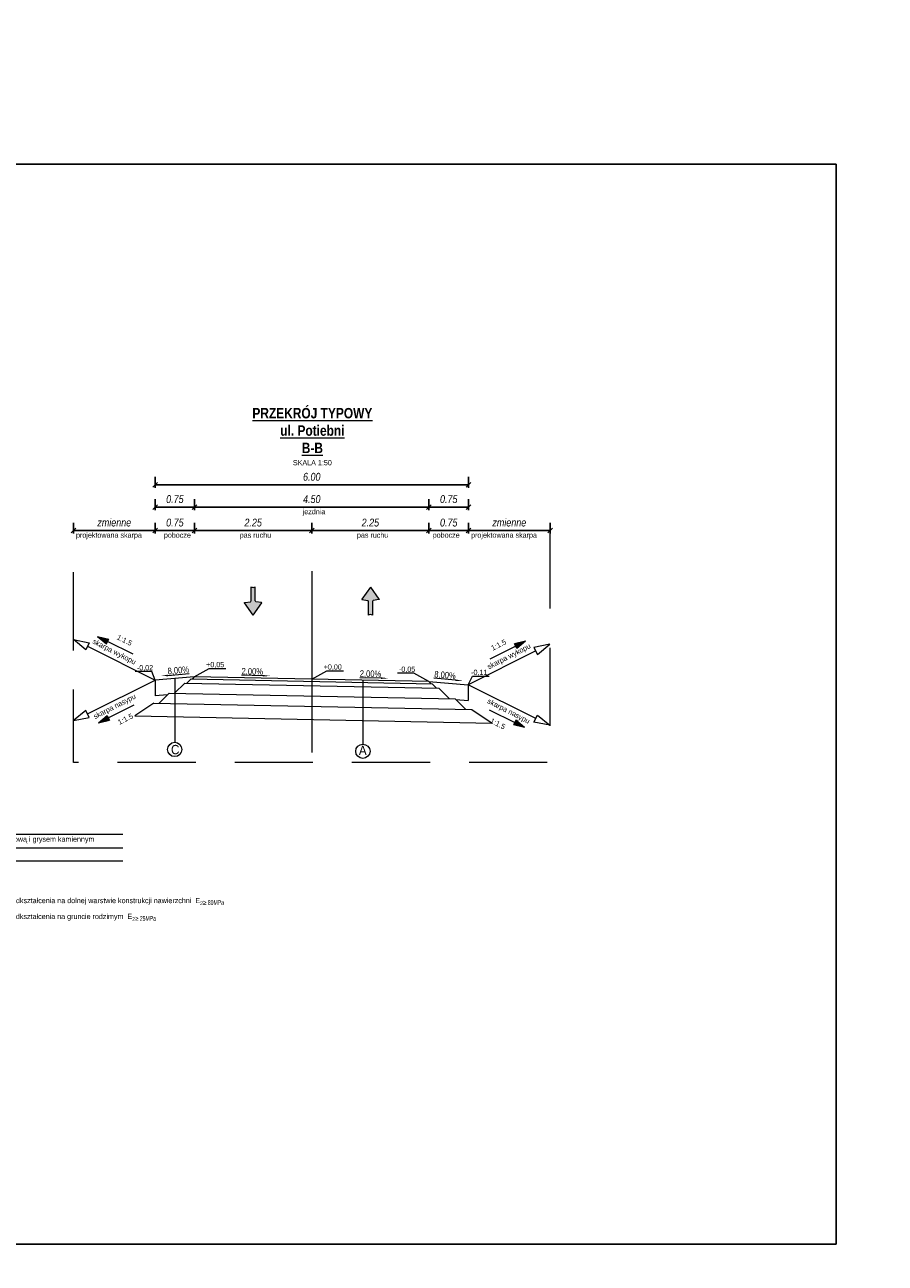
# Model space of a CAD drawing. Header units: metres. Extents: x 7331444 to 14836576, y 5479641 to 11132379.
# Tile 34 of 53: x 7418540 to 7418557, y 5566303 to 5566327. Entities that reach past the tile are written whole.
import ezdxf
from ezdxf.enums import TextEntityAlignment as Align

# ---------------------------------------------------------------- set-up
doc = ezdxf.new("R2010")
doc.units = ezdxf.units.M
doc.linetypes.add('DASHED', pattern=[0.75, 0.5, -0.25])
doc.layers.add('$2-Szczegóły', color=7, linetype='Continuous', lineweight=13)
doc.layers.add('GP_D_rzędne', color=7, linetype='Continuous')
doc.styles.add('arial', font='ARIALNI.TTF', dxfattribs={"height": 0.15})
doc.styles.add('obrocony', font='arial.ttf')
doc.styles.add('opis_50', font='arial.ttf', dxfattribs={"width": 0.9, "height": 0.125})
doc.styles.add('opis_layout', font='arial.ttf', dxfattribs={"width": 0.9, "height": 5})
doc.styles.add('SIMPLEX TINY', font='micross.ttf', dxfattribs={"width": 0.75})
doc.dimstyles.new('10_Przekrój typowy - 1 do 50', dxfattribs={"dimscale": 0.15, "dimtxt": 0.15, "dimasz": 0.6, "dimexe": 0.4, "dimexo": 0.0625, "dimgap": 0.5, "dimtad": 1, "dimzin": 1, "dimdsep": 46, "dimtxsty": 'arial', "dimblk": 'OBLIQUE', "dimcen": 0.09, "dimclrt": 256, "dimadec": 4, "dimazin": 0, "dimtfac": 1, "dimtofl": 0, "dimtmove": 0, "dimatfit": 3, "dimfxl": 1, "dimfxlon": 1, "dimtfill": 1, "dimtolj": 1, "dimtzin": 0, "dimarcsym": 0})

# ---------------------------------------------------------------- blocks, each defined once
blk = doc.blocks.new('SPADEK')
blk.add_hatch(color=256).paths.add_polyline_path([(-1.65, 0.42), (-2.8, 0.3), (-1.65, 0.18)])
blk.add_line((-1.65, 0.3), (1.65, 0.3))
at = {"width": 0.7}
blk.add_attdef('SPADEK', text='', height=1, dxfattribs=at).set_placement((0, 0), align=Align.BOTTOM_CENTER)
blk = doc.blocks.new('_Oblique')
at = {"color": 0, "linetype": 'ByBlock', "lineweight": -2}
blk.add_line((-0.5, -0.5), (0.5, 0.5), dxfattribs=at)
blk = doc.blocks.new('*D825')
at = {"layer": '$2-Szczegóły', "color": 0, "lineweight": -2, "transparency": 16777216}
for p, q in [((7418543.64, 5566317.295), (7418543.64, 5566317.085)), ((7418545.89, 5566317.295), (7418545.89, 5566317.085)), ((7418543.64, 5566317.145), (7418545.89, 5566317.145))]:
    blk.add_line(p, q, dxfattribs=at)
at = {"layer": 'Defpoints', "color": 0, "transparency": 16777216}
for p in [(7418543.64, 5566317.54), (7418545.89, 5566317.54), (7418545.89, 5566317.145)]:
    blk.add_point(p, dxfattribs=at)
at = {"layer": '$2-Szczegóły', "color": 0, "lineweight": -2, "transparency": 16777216, "xscale": 0.09, "yscale": 0.09, "zscale": 0.09, "rotation": 180}
blk.add_blockref('_Oblique', (7418543.64, 5566317.145), dxfattribs=at)
at = {"layer": '$2-Szczegóły', "color": 0, "lineweight": -2, "transparency": 16777216, "xscale": 0.09, "yscale": 0.09, "zscale": 0.09}
blk.add_blockref('_Oblique', (7418545.89, 5566317.145), dxfattribs=at)
at = {"layer": '$2-Szczegóły', "transparency": 16777216, "insert": (7418544.765, 5566317.297), "char_height": 0.15, "attachment_point": 5, "style": 'arial', "bg_fill": 3, "box_fill_scale": 1.1, "bg_fill_color": 256, "bg_fill_true_color": 13158600, "bg_fill_transparency": 0}
blk.add_mtext('\\A1;2.25', dxfattribs=at)
blk = doc.blocks.new('*D826')
at = {"layer": '$2-Szczegóły', "color": 0, "lineweight": -2, "transparency": 16777216}
for p, q in [((7418543.64, 5566317.745), (7418543.64, 5566317.535)), ((7418548.14, 5566317.745), (7418548.14, 5566317.535)), ((7418543.64, 5566317.595), (7418548.14, 5566317.595))]:
    blk.add_line(p, q, dxfattribs=at)
at = {"layer": 'Defpoints', "color": 0, "transparency": 16777216}
for p in [(7418543.64, 5566317.99), (7418548.14, 5566317.99), (7418548.14, 5566317.595)]:
    blk.add_point(p, dxfattribs=at)
at = {"layer": '$2-Szczegóły', "color": 0, "lineweight": -2, "transparency": 16777216, "xscale": 0.09, "yscale": 0.09, "zscale": 0.09, "rotation": 180}
blk.add_blockref('_Oblique', (7418543.64, 5566317.595), dxfattribs=at)
at = {"layer": '$2-Szczegóły', "color": 0, "lineweight": -2, "transparency": 16777216, "xscale": 0.09, "yscale": 0.09, "zscale": 0.09}
blk.add_blockref('_Oblique', (7418548.14, 5566317.595), dxfattribs=at)
at = {"layer": '$2-Szczegóły', "transparency": 16777216, "insert": (7418545.89, 5566317.747), "char_height": 0.15, "attachment_point": 5, "style": 'arial', "bg_fill": 3, "box_fill_scale": 1.1, "bg_fill_color": 256, "bg_fill_true_color": 13158600, "bg_fill_transparency": 0}
blk.add_mtext('\\A1;4.50', dxfattribs=at)
blk = doc.blocks.new('*D827')
at = {"layer": '$2-Szczegóły', "color": 0, "lineweight": -2, "transparency": 16777216}
for p, q in [((7418545.89, 5566317.295), (7418545.89, 5566317.085)), ((7418548.14, 5566317.295), (7418548.14, 5566317.085)), ((7418545.89, 5566317.145), (7418548.14, 5566317.145))]:
    blk.add_line(p, q, dxfattribs=at)
at = {"layer": 'Defpoints', "color": 0, "transparency": 16777216}
for p in [(7418545.89, 5566317.54), (7418548.14, 5566317.54), (7418548.14, 5566317.145)]:
    blk.add_point(p, dxfattribs=at)
at = {"layer": '$2-Szczegóły', "color": 0, "lineweight": -2, "transparency": 16777216, "xscale": 0.09, "yscale": 0.09, "zscale": 0.09, "rotation": 180}
blk.add_blockref('_Oblique', (7418545.89, 5566317.145), dxfattribs=at)
at = {"layer": '$2-Szczegóły', "color": 0, "lineweight": -2, "transparency": 16777216, "xscale": 0.09, "yscale": 0.09, "zscale": 0.09}
blk.add_blockref('_Oblique', (7418548.14, 5566317.145), dxfattribs=at)
at = {"layer": '$2-Szczegóły', "transparency": 16777216, "insert": (7418547.015, 5566317.297), "char_height": 0.15, "attachment_point": 5, "style": 'arial', "bg_fill": 3, "box_fill_scale": 1.1, "bg_fill_color": 256, "bg_fill_true_color": 13158600, "bg_fill_transparency": 0}
blk.add_mtext('\\A1;2.25', dxfattribs=at)
blk = doc.blocks.new('n3jk21kj3nkj213nj21nj321')
h = blk.add_hatch(color=7)
h.dxf.hatch_style = 1
h.paths.add_polyline_path([(7418534.82, 5566315.267), (7418534.928, 5566315.284, 0.693285), (7418534.932, 5566315.292), (7418534.767, 5566315.523), (7418534.602, 5566315.292, 0.693285), (7418534.607, 5566315.284), (7418534.714, 5566315.267, -0.298407), (7418534.726, 5566315.248), (7418534.726, 5566314.985, -0.171526), (7418534.808, 5566314.985), (7418534.808, 5566315.248, -0.298407)])
at = {"color": 7}
for points in [[(7418534.767, 5566315.523), (7418534.602, 5566315.292, 0.693285), (7418534.607, 5566315.284), (7418534.714, 5566315.267, -0.298407), (7418534.726, 5566315.248), (7418534.726, 5566314.985)], [(7418534.767, 5566315.523), (7418534.932, 5566315.292, -0.693285), (7418534.928, 5566315.284), (7418534.82, 5566315.267, 0.298407), (7418534.808, 5566315.248), (7418534.808, 5566314.985)]]:
    blk.add_lwpolyline(points, format="xyb", dxfattribs=at)
blk.add_arc((7418534.767, 5566314.869), 0.124, 70.534, 109.466, dxfattribs=at)
blk = doc.blocks.new('strzalka_poziom_2')
blk.add_hatch(color=256).paths.add_polyline_path([(1, 0.091), (1, -0.091), (1.391, 0)])
blk.add_line((1, 0.091), (1, -0.091))
for points in [[(0, 0), (1, 0)], [(1.391, 0), (1, 0.091)], [(1.391, 0), (1, -0.091)]]:
    blk.add_lwpolyline(points)
blk = doc.blocks.new('*D828')
at = {"layer": '$2-Szczegóły', "color": 0, "lineweight": -2, "transparency": 16777216}
for p, q in [((7418542.883, 5566317.295), (7418542.883, 5566317.085)), ((7418543.64, 5566317.295), (7418543.64, 5566317.085)), ((7418542.883, 5566317.145), (7418543.64, 5566317.145))]:
    blk.add_line(p, q, dxfattribs=at)
at = {"layer": 'Defpoints', "color": 0, "transparency": 16777216}
for p in [(7418542.883, 5566317.54), (7418543.64, 5566317.54), (7418543.64, 5566317.145)]:
    blk.add_point(p, dxfattribs=at)
at = {"layer": '$2-Szczegóły', "color": 0, "lineweight": -2, "transparency": 16777216, "xscale": 0.09, "yscale": 0.09, "zscale": 0.09, "rotation": 180}
blk.add_blockref('_Oblique', (7418542.883, 5566317.145), dxfattribs=at)
at = {"layer": '$2-Szczegóły', "color": 0, "lineweight": -2, "transparency": 16777216, "xscale": 0.09, "yscale": 0.09, "zscale": 0.09}
blk.add_blockref('_Oblique', (7418543.64, 5566317.145), dxfattribs=at)
at = {"layer": '$2-Szczegóły', "transparency": 16777216, "insert": (7418543.262, 5566317.297), "char_height": 0.15, "attachment_point": 5, "style": 'arial', "bg_fill": 3, "box_fill_scale": 1.1, "bg_fill_color": 256, "bg_fill_true_color": 13158600, "bg_fill_transparency": 0}
blk.add_mtext('\\A1;0.75', dxfattribs=at)
blk = doc.blocks.new('*D829')
at = {"layer": '$2-Szczegóły', "color": 0, "lineweight": -2, "transparency": 16777216}
for p, q in [((7418541.314, 5566317.295), (7418541.314, 5566317.085)), ((7418542.883, 5566317.295), (7418542.883, 5566317.085)), ((7418541.314, 5566317.145), (7418542.883, 5566317.145))]:
    blk.add_line(p, q, dxfattribs=at)
at = {"layer": 'Defpoints', "color": 0, "transparency": 16777216}
for p in [(7418541.314, 5566317.54), (7418542.883, 5566317.54), (7418542.883, 5566317.145)]:
    blk.add_point(p, dxfattribs=at)
at = {"layer": '$2-Szczegóły', "color": 0, "lineweight": -2, "transparency": 16777216, "xscale": 0.09, "yscale": 0.09, "zscale": 0.09, "rotation": 180}
blk.add_blockref('_Oblique', (7418541.314, 5566317.145), dxfattribs=at)
at = {"layer": '$2-Szczegóły', "color": 0, "lineweight": -2, "transparency": 16777216, "xscale": 0.09, "yscale": 0.09, "zscale": 0.09}
blk.add_blockref('_Oblique', (7418542.883, 5566317.145), dxfattribs=at)
at = {"layer": '$2-Szczegóły', "transparency": 16777216, "insert": (7418542.098, 5566317.297), "char_height": 0.15, "attachment_point": 5, "style": 'arial', "bg_fill": 3, "box_fill_scale": 1.1, "bg_fill_color": 256, "bg_fill_true_color": 13158600, "bg_fill_transparency": 0}
blk.add_mtext('\\A1;zmienne', dxfattribs=at)
blk = doc.blocks.new('*D830')
at = {"layer": '$2-Szczegóły', "color": 0, "lineweight": -2, "transparency": 16777216}
for p, q in [((7418542.883, 5566317.745), (7418542.883, 5566317.535)), ((7418543.64, 5566317.745), (7418543.64, 5566317.535)), ((7418542.883, 5566317.595), (7418543.64, 5566317.595))]:
    blk.add_line(p, q, dxfattribs=at)
at = {"layer": 'Defpoints', "color": 0, "transparency": 16777216}
for p in [(7418542.883, 5566317.99), (7418543.64, 5566317.99), (7418543.64, 5566317.595)]:
    blk.add_point(p, dxfattribs=at)
at = {"layer": '$2-Szczegóły', "color": 0, "lineweight": -2, "transparency": 16777216, "xscale": 0.09, "yscale": 0.09, "zscale": 0.09, "rotation": 180}
blk.add_blockref('_Oblique', (7418542.883, 5566317.595), dxfattribs=at)
at = {"layer": '$2-Szczegóły', "color": 0, "lineweight": -2, "transparency": 16777216, "xscale": 0.09, "yscale": 0.09, "zscale": 0.09}
blk.add_blockref('_Oblique', (7418543.64, 5566317.595), dxfattribs=at)
at = {"layer": '$2-Szczegóły', "transparency": 16777216, "insert": (7418543.262, 5566317.747), "char_height": 0.15, "attachment_point": 5, "style": 'arial', "bg_fill": 3, "box_fill_scale": 1.1, "bg_fill_color": 256, "bg_fill_true_color": 13158600, "bg_fill_transparency": 0}
blk.add_mtext('\\A1;0.75', dxfattribs=at)
blk = doc.blocks.new('*D833')
at = {"layer": '$2-Szczegóły', "color": 0, "lineweight": -2, "transparency": 16777216}
for p, q in [((7418548.14, 5566317.295), (7418548.14, 5566317.085)), ((7418548.898, 5566317.295), (7418548.898, 5566317.085)), ((7418548.898, 5566317.145), (7418548.14, 5566317.145))]:
    blk.add_line(p, q, dxfattribs=at)
at = {"layer": 'Defpoints', "color": 0, "transparency": 16777216}
for p in [(7418548.14, 5566317.54), (7418548.898, 5566317.54), (7418548.14, 5566317.145)]:
    blk.add_point(p, dxfattribs=at)
at = {"layer": '$2-Szczegóły', "color": 0, "lineweight": -2, "transparency": 16777216, "xscale": 0.09, "yscale": 0.09, "zscale": 0.09, "rotation": 180}
blk.add_blockref('_Oblique', (7418548.14, 5566317.145), dxfattribs=at)
at = {"layer": '$2-Szczegóły', "color": 0, "lineweight": -2, "transparency": 16777216, "xscale": 0.09, "yscale": 0.09, "zscale": 0.09}
blk.add_blockref('_Oblique', (7418548.898, 5566317.145), dxfattribs=at)
at = {"layer": '$2-Szczegóły', "transparency": 16777216, "insert": (7418548.519, 5566317.297), "char_height": 0.15, "attachment_point": 5, "style": 'arial', "bg_fill": 3, "box_fill_scale": 1.1, "bg_fill_color": 256, "bg_fill_true_color": 13158600, "bg_fill_transparency": 0}
blk.add_mtext('\\A1;0.75', dxfattribs=at)
blk = doc.blocks.new('*D831')
at = {"layer": '$2-Szczegóły', "color": 0, "lineweight": -2, "transparency": 16777216}
for p, q in [((7418548.898, 5566317.295), (7418548.898, 5566317.085)), ((7418550.467, 5566317.295), (7418550.467, 5566317.085)), ((7418550.467, 5566317.145), (7418548.898, 5566317.145))]:
    blk.add_line(p, q, dxfattribs=at)
at = {"layer": 'Defpoints', "color": 0, "transparency": 16777216}
for p in [(7418548.898, 5566317.54), (7418550.467, 5566317.54), (7418548.898, 5566317.145)]:
    blk.add_point(p, dxfattribs=at)
at = {"layer": '$2-Szczegóły', "color": 0, "lineweight": -2, "transparency": 16777216, "xscale": 0.09, "yscale": 0.09, "zscale": 0.09, "rotation": 180}
blk.add_blockref('_Oblique', (7418548.898, 5566317.145), dxfattribs=at)
at = {"layer": '$2-Szczegóły', "color": 0, "lineweight": -2, "transparency": 16777216, "xscale": 0.09, "yscale": 0.09, "zscale": 0.09}
blk.add_blockref('_Oblique', (7418550.467, 5566317.145), dxfattribs=at)
at = {"layer": '$2-Szczegóły', "transparency": 16777216, "insert": (7418549.682, 5566317.297), "char_height": 0.15, "attachment_point": 5, "style": 'arial', "bg_fill": 3, "box_fill_scale": 1.1, "bg_fill_color": 256, "bg_fill_true_color": 13158600, "bg_fill_transparency": 0}
blk.add_mtext('\\A1;zmienne', dxfattribs=at)
blk = doc.blocks.new('*D832')
at = {"layer": '$2-Szczegóły', "color": 0, "lineweight": -2, "transparency": 16777216}
for p, q in [((7418548.14, 5566317.745), (7418548.14, 5566317.535)), ((7418548.898, 5566317.745), (7418548.898, 5566317.535)), ((7418548.898, 5566317.595), (7418548.14, 5566317.595))]:
    blk.add_line(p, q, dxfattribs=at)
at = {"layer": 'Defpoints', "color": 0, "transparency": 16777216}
for p in [(7418548.14, 5566317.99), (7418548.898, 5566317.99), (7418548.14, 5566317.595)]:
    blk.add_point(p, dxfattribs=at)
at = {"layer": '$2-Szczegóły', "color": 0, "lineweight": -2, "transparency": 16777216, "xscale": 0.09, "yscale": 0.09, "zscale": 0.09, "rotation": 180}
blk.add_blockref('_Oblique', (7418548.14, 5566317.595), dxfattribs=at)
at = {"layer": '$2-Szczegóły', "color": 0, "lineweight": -2, "transparency": 16777216, "xscale": 0.09, "yscale": 0.09, "zscale": 0.09}
blk.add_blockref('_Oblique', (7418548.898, 5566317.595), dxfattribs=at)
at = {"layer": '$2-Szczegóły', "transparency": 16777216, "insert": (7418548.519, 5566317.747), "char_height": 0.15, "attachment_point": 5, "style": 'arial', "bg_fill": 3, "box_fill_scale": 1.1, "bg_fill_color": 256, "bg_fill_true_color": 13158600, "bg_fill_transparency": 0}
blk.add_mtext('\\A1;0.75', dxfattribs=at)
blk = doc.blocks.new('*D834')
at = {"layer": '$2-Szczegóły', "color": 0, "lineweight": -2, "transparency": 16777216}
for p, q in [((7418542.883, 5566318.174), (7418542.883, 5566317.964)), ((7418542.883, 5566318.024), (7418548.898, 5566318.024)), ((7418548.898, 5566318.174), (7418548.898, 5566317.964))]:
    blk.add_line(p, q, dxfattribs=at)
at = {"layer": 'Defpoints', "color": 0, "transparency": 16777216}
for p in [(7418542.883, 5566318.485), (7418548.898, 5566318.485), (7418548.898, 5566318.024)]:
    blk.add_point(p, dxfattribs=at)
at = {"layer": '$2-Szczegóły', "color": 0, "lineweight": -2, "transparency": 16777216, "xscale": 0.09, "yscale": 0.09, "zscale": 0.09, "rotation": 180}
blk.add_blockref('_Oblique', (7418542.883, 5566318.024), dxfattribs=at)
at = {"layer": '$2-Szczegóły', "color": 0, "lineweight": -2, "transparency": 16777216, "xscale": 0.09, "yscale": 0.09, "zscale": 0.09}
blk.add_blockref('_Oblique', (7418548.898, 5566318.024), dxfattribs=at)
at = {"layer": '$2-Szczegóły', "transparency": 16777216, "insert": (7418545.89, 5566318.175), "char_height": 0.15, "attachment_point": 5, "style": 'arial', "bg_fill": 3, "box_fill_scale": 1.1, "bg_fill_color": 256, "bg_fill_true_color": 13158600, "bg_fill_transparency": 0}
blk.add_mtext('\\A1;6.00', dxfattribs=at)

msp = doc.modelspace()

# ---------------------------------------------------------------- linework, layer by layer
at = {"layer": '$2-Szczegóły'}
for p, q in [((7418541.585, 5566314.923), (7418542.883, 5566314.274)), ((7418550.189, 5566314.833), (7418548.89, 5566314.184)), ((7418541.585, 5566313.625), (7418542.883, 5566314.274)), ((7418543.258, 5566314.304), (7418543.258, 5566313.08)), ((7418543.453, 5566314.218), (7418548.328, 5566314.12)), ((7418543.573, 5566314.296), (7418548.203, 5566314.203)), ((7418548.14, 5566314.244), (7418543.633, 5566314.334)), ((7418546.87, 5566314.27), (7418546.87, 5566313.045)), ((7418550.189, 5566313.535), (7418548.89, 5566314.184)), ((7418543.153, 5566314.024), (7418548.64, 5566313.914)), ((7418542.856, 5566313.83), (7418548.966, 5566313.708)), ((7418542.493, 5566313.587), (7418549.35, 5566313.45)), ((7418536.247, 5566311.316), (7418542.264, 5566311.316)), ((7418536.247, 5566311.053), (7418542.264, 5566311.053)), ((7418536.247, 5566310.803), (7418542.264, 5566310.803))]:
    msp.add_line(p, q, dxfattribs=at)
at = {"layer": '$2-Szczegóły', "lineweight": 13}
for p, q in [((7418542.819, 5566314.438), (7418542.502, 5566314.438)), ((7418543.922, 5566314.498), (7418544.24, 5566314.498)), ((7418546.18, 5566314.453), (7418546.497, 5566314.453)), ((7418547.851, 5566314.408), (7418547.534, 5566314.408)), ((7418543.453, 5566314.218), (7418543.253, 5566314.022)), ((7418543.633, 5566314.334), (7418543.593, 5566314.295)), ((7418548.14, 5566314.244), (7418548.182, 5566314.203)), ((7418548.203, 5566314.203), (7418548.286, 5566314.121)), ((7418548.976, 5566314.348), (7418549.293, 5566314.348)), ((7418543.153, 5566314.024), (7418542.953, 5566313.828)), ((7418548.328, 5566314.12), (7418548.536, 5566313.916)), ((7418548.64, 5566313.914), (7418548.848, 5566313.71)), ((7418548.966, 5566313.708), (7418549.35, 5566313.45))]:
    msp.add_line(p, q, dxfattribs=at)
at = {"layer": '$2-Szczegóły', "linetype": 'DASHED', "ltscale": 3, "flags": 128}
msp.add_lwpolyline([(7418550.46, 5566317.145), (7418550.46, 5566312.693), (7418541.314, 5566312.693), (7418541.314, 5566317.145)], dxfattribs=at)
at = {"layer": '$2-Szczegóły', "flags": 128}
for points in [[(7418545.89, 5566316.364), (7418545.89, 5566312.885)], [(7418543.633, 5566314.334), (7418542.883, 5566314.274)], [(7418542.883, 5566314.274), (7418542.883, 5566313.973)], [(7418548.14, 5566314.244), (7418548.89, 5566314.184)], [(7418548.89, 5566314.184), (7418548.89, 5566313.883)], [(7418543.12, 5566313.992), (7418542.883, 5566313.973)], [(7418548.653, 5566313.902), (7418548.89, 5566313.883)]]:
    msp.add_lwpolyline(points, dxfattribs=at)
at = {"layer": '$2-Szczegóły', "linetype": 'Continuous'}
for points in [[(7418541.314, 5566315.053), (7418541.617, 5566314.991), (7418541.553, 5566314.856), (7418541.314, 5566315.053)], [(7418550.46, 5566314.963), (7418550.156, 5566314.901), (7418550.221, 5566314.765), (7418550.46, 5566314.963)], [(7418541.314, 5566313.496), (7418541.617, 5566313.558), (7418541.553, 5566313.693), (7418541.314, 5566313.496)], [(7418550.46, 5566313.406), (7418550.156, 5566313.467), (7418550.221, 5566313.603), (7418550.46, 5566313.406)]]:
    msp.add_lwpolyline(points, close=True, dxfattribs=at)
at = {"layer": '$2-Szczegóły', "lineweight": 13, "flags": 128}
for points in [[(7418542.883, 5566314.274), (7418542.819, 5566314.438)], [(7418543.633, 5566314.334), (7418543.922, 5566314.498)], [(7418545.89, 5566314.289), (7418546.18, 5566314.453)], [(7418548.14, 5566314.244), (7418547.851, 5566314.408)], [(7418543.573, 5566314.296), (7418543.493, 5566314.217)], [(7418548.894, 5566314.184), (7418548.976, 5566314.348)], [(7418542.856, 5566313.83), (7418542.493, 5566313.587)]]:
    msp.add_lwpolyline(points, dxfattribs=at)
at = {"layer": '$2-Szczegóły'}
for centre in [(7418543.259, 5566312.943), (7418546.871, 5566312.908)]:
    msp.add_circle(centre, 0.137, dxfattribs=at)
at = {"color": 6, "lineweight": 50}
msp.add_circle((7417939.891, 5566137.208), 86496.154, dxfattribs=at)

# ---------------------------------------------------------------- block references
at = {"layer": '$2-Szczegóły', "rotation": 180}
msp.add_blockref('n3jk21kj3nkj213nj21nj321', (14837079.532, 11132631.046), dxfattribs=at)
at = {"layer": '$2-Szczegóły'}
msp.add_blockref('n3jk21kj3nkj213nj21nj321', (12.248, 0.537), dxfattribs=at)
at = {"layer": '$2-Szczegóły', "linetype": 'Continuous', "yscale": 0.5476738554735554, "zscale": 0.5476738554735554}
for p, xscale, rotation in [((7418542.46, 5566314.77), 0.5476738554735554, 153.3774041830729), ((7418549.313, 5566314.68), -0.5476738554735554, 206.6225958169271), ((7418542.477, 5566313.794), -0.5476738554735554, 26.62259581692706), ((7418549.296, 5566313.704), 0.5476738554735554, 333.3774041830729)]:
    msp.add_blockref('strzalka_poziom_2', p, dxfattribs=dict(at, xscale=xscale, rotation=rotation))
at = {"layer": '$2-Szczegóły'}
ref = msp.add_blockref('SPADEK', (7418543.335, 5566314.345), dxfattribs=dict(at, xscale=0.1249999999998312, yscale=0.1249999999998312, rotation=5.126722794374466))
ref.add_attrib('SPADEK', '8,00%', dxfattribs={"layer": 'GP_D_rzędne', "height": 0.125, "rotation": 5.1267, "style": 'opis_50', "width": 0.8}).set_placement((7418543.337, 5566314.364), align=Align.BOTTOM_CENTER)
ref = msp.add_blockref('SPADEK', (7418544.745, 5566314.324), dxfattribs=dict(at, xscale=-0.1249999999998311, yscale=0.125, rotation=358.904355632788))
ref.add_attrib('SPADEK', '2,00%', dxfattribs={"layer": 'GP_D_rzędne', "height": 0.125, "rotation": 358.9044, "style": 'opis_50', "width": 0.8}).set_placement((7418544.746, 5566314.342), align=Align.BOTTOM_CENTER)
ref = msp.add_blockref('SPADEK', (7418547.015, 5566314.278), dxfattribs=dict(at, xscale=-0.1249999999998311, yscale=0.125, rotation=358.904355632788))
ref.add_attrib('SPADEK', '2,00%', dxfattribs={"layer": 'GP_D_rzędne', "height": 0.125, "rotation": 358.9044, "style": 'opis_50', "width": 0.8}).set_placement((7418547.016, 5566314.297), align=Align.BOTTOM_CENTER)
ref = msp.add_blockref('SPADEK', (7418548.438, 5566314.254), dxfattribs=dict(at, xscale=-0.1249999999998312, yscale=0.1249999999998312, rotation=354.8732772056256))
ref.add_attrib('SPADEK', '8,00%', dxfattribs={"layer": 'GP_D_rzędne', "height": 0.125, "rotation": 354.8733, "style": 'opis_50', "width": 0.8}).set_placement((7418548.439, 5566314.273), align=Align.BOTTOM_CENTER)

# ---------------------------------------------------------------- texts
at = {"layer": '$2-Szczegóły', "ltscale": 5, "insert": (7418540.976, 5566319.497), "char_height": 0.1, "attachment_point": 1, "style": 'obrocony'}
msp.add_mtext_dynamic_manual_height_columns('\\pxqc;{\\fArial Narrow|b1|i0|c238|p34;\\H2x;\\LPRZEKRÓJ TYPOWY\\Pul. Potiebni \\PB-B\\fArial Narrow|b0|i0|c238|p34;\\P\\H0.5x;\\lSKALA 1:50}', width=9.85052, gutter_width=10, heights=[0], dxfattribs=at)
at = {"layer": '$2-Szczegóły', "char_height": 0.1, "attachment_point": 1, "style": 'SIMPLEX TINY'}
for s, width, heights, insert in [('{\\fArial Narrow|b0|i0|c238|p34;\\W1;\\C0;jezdnia}', 0.67607, [0], (7418545.715, 5566317.557)), ('{\\fArial Narrow|b0|i0|c238|p34;\\W1;\\C0;dwukrotne  powierzchniowe utrwalenie emulsją asfaltową i grysem kamiennym}', 5.0818, [0], (7418536.949, 5566311.271)), ('\\A1;\\pxt83;{\\fArial Narrow|b0|i0|c238|p34;\\W1;\\C0;wymagana wartość wtórnego modułu odkształcenia na dolnej warstwie konstrukcji nawierzchni  E\\H0.7x;\\S^ 2;\\A0;\\H1.30953x;\\W0.75;\\C256;≥ 80MPa}', 5.71653, [1.575], (7418537.835, 5566310.093)), ('\\A1;\\pxt83;{\\fArial Narrow|b0|i0|c238|p34;\\W1;\\C0;wymagana wartość wtórnego modułu odkształcenia na gruncie rodzimym  E\\H0.7x;\\S^ 2;\\A0;\\H1.30953x;\\W0.75;\\C256;≥ 25MPa}', 5.41079, [0.681], (7418537.833, 5566309.788))]:
    msp.add_mtext_dynamic_manual_height_columns(s, width=width, gutter_width=1, heights=heights, dxfattribs=dict(at, insert=insert))
at = {"layer": '$2-Szczegóły', "linetype": 'Continuous', "char_height": 0.1}
for s, insert, attachment_point, rotation in [('{\\fArial Narrow|b0|i0|c238|p34;1:1.5}', (7418542.319, 5566315.085), 2, 333.3774), ('{\\fArial Narrow|b0|i0|c238|p34;skarpa wykopu}', (7418542.123, 5566314.865), 2, 332.8984), ('{\\fArial Narrow|b0|i0|c238|p34;skarpa wykopu}', (7418549.651, 5566314.775), 2, 27.1016), ('{\\fArial Narrow|b0|i0|c238|p34;1:1.5}', (7418549.455, 5566314.994), 2, 26.6226), ('{\\fArial Narrow|b0|i0|c238|p34;skarpa nasypu}', (7418542.14, 5566313.7), 8, 27.1016), ('{\\fArial Narrow|b0|i0|c238|p34;skarpa nasypu}', (7418549.634, 5566313.609), 8, 332.8984), ('{\\fArial Narrow|b0|i0|c238|p34;1:1.5}', (7418542.336, 5566313.48), 8, 26.6226), ('{\\fArial Narrow|b0|i0|c238|p34;1:1.5}', (7418549.438, 5566313.39), 8, 333.3774)]:
    msp.add_mtext(s, dxfattribs=dict(at, insert=insert, attachment_point=attachment_point, rotation=rotation))
at = {"layer": '$2-Szczegóły', "lineweight": 13, "ltscale": 5, "char_height": 0.1, "width": 0.46147, "style": 'obrocony'}
for s, insert, attachment_point in [('{\\fArial Narrow|b0|i0|c238|p34;-0,02}', (7418542.532, 5566314.562), 1), ('{\\fArial Narrow|b0|i0|c238|p34;+0,05}', (7418544.209, 5566314.622), 3), ('{\\fArial Narrow|b0|i0|c238|p34;+0,00}', (7418546.466, 5566314.577), 3), ('{\\fArial Narrow|b0|i0|c238|p34;-0,05}', (7418547.564, 5566314.532), 1), ('{\\fArial Narrow|b0|i0|c238|p34;-0,11}', (7418549.262, 5566314.472), 3)]:
    msp.add_mtext(s, dxfattribs=dict(at, insert=insert, attachment_point=attachment_point))
at = {"layer": '$2-Szczegóły', "char_height": 0.179, "width": 3.19504, "attachment_point": 1, "style": 'opis_layout'}
for s, insert in [('C', (7418543.187, 5566313.03)), ('A', (7418546.794, 5566313.014))]:
    msp.add_mtext(s, dxfattribs=dict(at, insert=insert))

# ---------------------------------------------------------------- next in the draw order: dimensions: what is measured, and where the dimension line sits
at = {"layer": '$2-Szczegóły'}
dim = msp.add_linear_dim(base=(7418545.89, 5566317.145), p1=(7418543.64, 5566317.54), p2=(7418545.89, 5566317.54), angle=0, dimstyle='10_Przekrój typowy - 1 do 50', dxfattribs=at)
dim.commit()
dim.dimension.update_dxf_attribs({"geometry": '*D825', "text_midpoint": (7418544.765, 5566317.145), "dimtype": 161})

# ---------------------------------------------------------------- next in the draw order: texts
at = {"layer": '$2-Szczegóły', "insert": (7418544.507, 5566317.107), "char_height": 0.1, "attachment_point": 1, "style": 'SIMPLEX TINY'}
msp.add_mtext_dynamic_manual_height_columns('{\\fArial Narrow|b0|i0|c238|p34;\\W1;\\C0;pas ruchu}', width=0.51065, gutter_width=1, heights=[0], dxfattribs=at)

# ---------------------------------------------------------------- next in the draw order: dimensions: what is measured, and where the dimension line sits
at = {"layer": '$2-Szczegóły'}
dim = msp.add_aligned_dim(p1=(7418543.64, 5566317.99), p2=(7418548.14, 5566317.99), distance=-0.395, dimstyle='10_Przekrój typowy - 1 do 50', dxfattribs=at)
dim.commit()
dim.dimension.update_dxf_attribs({"geometry": '*D826', "text_midpoint": (7418545.89, 5566317.747)})

# ---------------------------------------------------------------- next in the draw order: dimensions: what is measured, and where the dimension line sits
dim = msp.add_linear_dim(base=(7418543.64, 5566317.145), p1=(7418542.883, 5566317.54), p2=(7418543.64, 5566317.54), angle=0, text='0.75', dimstyle='10_Przekrój typowy - 1 do 50', dxfattribs=at)
dim.commit()
dim.dimension.update_dxf_attribs({"geometry": '*D828', "text_midpoint": (7418543.262, 5566317.145), "dimtype": 161})
dim = msp.add_linear_dim(base=(7418548.14, 5566317.145), p1=(7418545.89, 5566317.54), p2=(7418548.14, 5566317.54), angle=0, dimstyle='10_Przekrój typowy - 1 do 50', dxfattribs=at)
dim.commit()
dim.dimension.update_dxf_attribs({"geometry": '*D827', "text_midpoint": (7418547.015, 5566317.145), "dimtype": 161})

# ---------------------------------------------------------------- next in the draw order: texts
at = {"layer": '$2-Szczegóły', "char_height": 0.1, "attachment_point": 1, "style": 'SIMPLEX TINY'}
for s, insert in [('{\\fArial Narrow|b0|i0|c238|p34;\\W1;\\C0;pobocze}', (7418543.051, 5566317.107)), ('{\\fArial Narrow|b0|i0|c238|p34;\\W1;\\C0;pas ruchu}', (7418546.757, 5566317.107))]:
    msp.add_mtext_dynamic_manual_height_columns(s, width=0.51065, gutter_width=1, heights=[0], dxfattribs=dict(at, insert=insert))

# ---------------------------------------------------------------- next in the draw order: dimensions: what is measured, and where the dimension line sits
at = {"layer": '$2-Szczegóły'}
dim = msp.add_linear_dim(base=(7418542.883, 5566317.145), p1=(7418541.314, 5566317.54), p2=(7418542.883, 5566317.54), angle=0, text='zmienne', dimstyle='10_Przekrój typowy - 1 do 50', override={"dimtxt": 0.1}, dxfattribs=at)
dim.commit()
dim.dimension.update_dxf_attribs({"geometry": '*D829', "text_midpoint": (7418542.098, 5566317.145), "dimtype": 161})
dim = msp.add_linear_dim(base=(7418548.14, 5566317.145), p1=(7418548.898, 5566317.54), p2=(7418548.14, 5566317.54), angle=180, text='0.75', dimstyle='10_Przekrój typowy - 1 do 50', dxfattribs=at)
dim.commit()
dim.dimension.update_dxf_attribs({"geometry": '*D833', "text_midpoint": (7418548.519, 5566317.145), "dimtype": 161})

# ---------------------------------------------------------------- next in the draw order: texts
at = {"layer": '$2-Szczegóły', "char_height": 0.1, "attachment_point": 3, "style": 'SIMPLEX TINY'}
for s, width, heights, insert in [('{\\fArial Narrow|b0|i0|c238|p34;\\W1;\\C0;projektowana skarpa}', 1.12366, [0.195], (7418542.629, 5566317.107)), ('{\\fArial Narrow|b0|i0|c238|p34;\\W1;\\C0;pobocze}', 0.51065, [0], (7418548.73, 5566317.107))]:
    msp.add_mtext_dynamic_manual_height_columns(s, width=width, gutter_width=1, heights=heights, dxfattribs=dict(at, insert=insert))

# ---------------------------------------------------------------- next in the draw order: dimensions: what is measured, and where the dimension line sits
at = {"layer": '$2-Szczegóły'}
dim = msp.add_linear_dim(base=(7418543.64, 5566317.595), p1=(7418542.883, 5566317.99), p2=(7418543.64, 5566317.99), angle=0, text='0.75', dimstyle='10_Przekrój typowy - 1 do 50', dxfattribs=at)
dim.commit()
dim.dimension.update_dxf_attribs({"geometry": '*D830', "text_midpoint": (7418543.262, 5566317.595), "dimtype": 161})
dim = msp.add_linear_dim(base=(7418548.898, 5566317.145), p1=(7418550.467, 5566317.54), p2=(7418548.898, 5566317.54), angle=180, text='zmienne', dimstyle='10_Przekrój typowy - 1 do 50', override={"dimtxt": 0.1}, dxfattribs=at)
dim.commit()
dim.dimension.update_dxf_attribs({"geometry": '*D831', "text_midpoint": (7418549.682, 5566317.145), "dimtype": 161})

# ---------------------------------------------------------------- next in the draw order: texts
at = {"layer": '$2-Szczegóły', "insert": (7418550.213, 5566317.107), "char_height": 0.1, "attachment_point": 3, "style": 'SIMPLEX TINY'}
msp.add_mtext_dynamic_manual_height_columns('{\\fArial Narrow|b0|i0|c238|p34;\\W1;\\C0;projektowana skarpa}', width=1.12366, gutter_width=1, heights=[0.195], dxfattribs=at)

# ---------------------------------------------------------------- next in the draw order: dimensions: what is measured, and where the dimension line sits
at = {"layer": '$2-Szczegóły'}
dim = msp.add_linear_dim(base=(7418548.14, 5566317.595), p1=(7418548.898, 5566317.99), p2=(7418548.14, 5566317.99), angle=180, text='0.75', dimstyle='10_Przekrój typowy - 1 do 50', dxfattribs=at)
dim.commit()
dim.dimension.update_dxf_attribs({"geometry": '*D832', "text_midpoint": (7418548.519, 5566317.595), "dimtype": 161})

# ---------------------------------------------------------------- next in the draw order: dimensions: what is measured, and where the dimension line sits
dim = msp.add_linear_dim(base=(7418548.898, 5566318.024), p1=(7418542.883, 5566318.485), p2=(7418548.898, 5566318.485), angle=0, text='6.00', dimstyle='10_Przekrój typowy - 1 do 50', dxfattribs=at)
dim.commit()
dim.dimension.update_dxf_attribs({"geometry": '*D834', "text_midpoint": (7418545.89, 5566318.024), "dimtype": 161})

# ---------------------------------------------------------------- next in the draw order: linework, layer by layer
msp.add_lwpolyline([(7418522.568, 5566324.174), (7418555.956, 5566324.174), (7418555.956, 5566303.451), (7418522.568, 5566303.451)], close=True)

doc.saveas('drawing.dxf')
